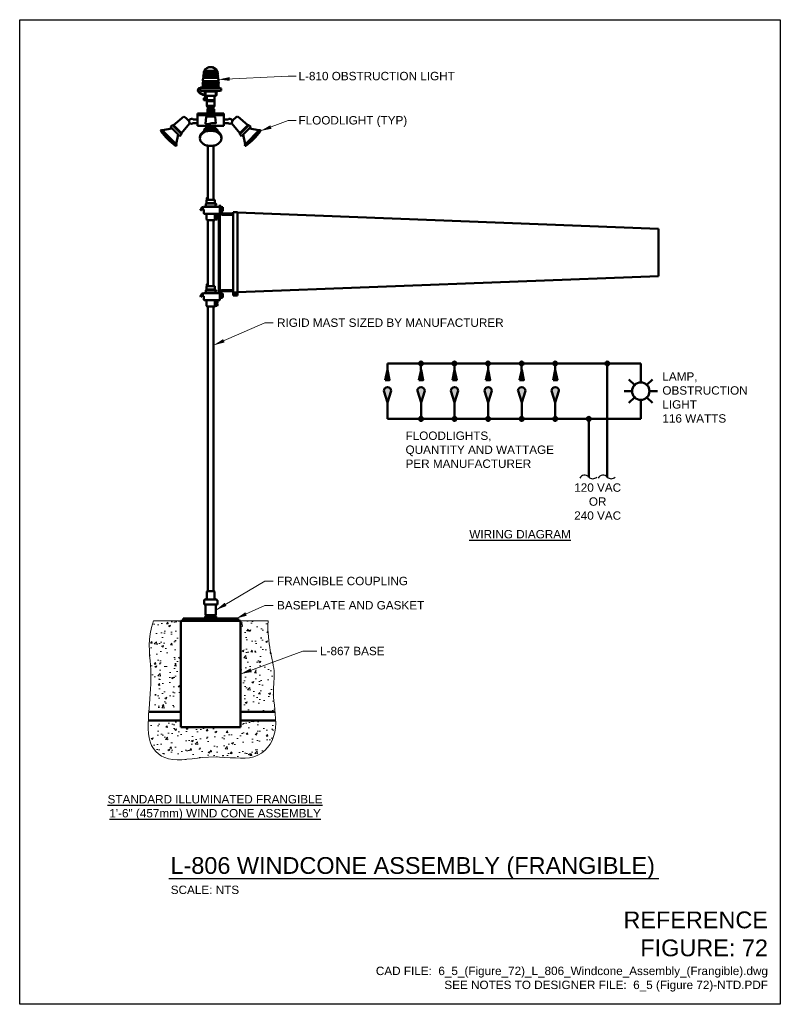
# Model space of a CAD drawing. Header units: inches. Extents: x 0 to 8.5, y 0 to 11.
import ezdxf
from ezdxf.enums import TextEntityAlignment as Align

# ---------------------------------------------------------------- set-up
doc = ezdxf.new("R2010")
doc.units = ezdxf.units.IN
doc.header["$LTSCALE"] = 0.5
doc.header["$MEASUREMENT"] = 0
doc.linetypes.add('DASHED', pattern=[0.75, 0.5, -0.25])
doc.layers.get('0').update_dxf_attribs({"linetype": 'CONTINUOUS', "lineweight": 35})
for name, color, linetype, lineweight in [('C-PVMT-CONC', 8, 'CONTINUOUS', 18), ('E-AFLD-BCNS-MISC', 203, 'CONTINUOUS', 50), ('E-AFLD-CIRC-SERS', 203, 'CONTINUOUS', 50), ('E-AFLD-LITE-DIST', 203, 'CONTINUOUS', 50), ('E-AFLD-LITE-DIST @ 1', 203, 'CONTINUOUS', 50), ('E-AFLD-LITE-OBST', 203, 'CONTINUOUS', 50), ('E-POWR-CNDT', 83, 'CONTINUOUS', 50), ('G-ANNO-PATT', 8, 'CONTINUOUS', 18), ('G-ANNO-RDME', 5, 'CONTINUOUS', 18)]:
    doc.layers.add(name, color=color, linetype=linetype, lineweight=lineweight)
for name, color, linetype in [('E-DETL-GRPH', 7, 'CONTINUOUS'), ('G-ANNO-TEXT', 7, 'CONTINUOUS'), ('G-ANNO-TTLB', 7, 'CONTINUOUS')]:
    doc.layers.add(name, color=color, linetype=linetype)
doc.styles.add('00-E-TITLE-1_1', font='arial.ttf', dxfattribs={"height": 0.1875})
doc.styles.add('01-E-BLDG-1_1', font='arial.ttf', dxfattribs={"height": 0.09375})
doc.styles.add('ARIAL', font='arial.ttf')
doc.dimstyles.new('01-E-BLDG-1_1', dxfattribs={"dimtxt": 0.09375, "dimasz": 0.125, "dimexe": 0.0625, "dimexo": 0.0625, "dimgap": 0.0625, "dimtad": 1, "dimdec": 4, "dimzin": 3, "dimdsep": 46, "dimlunit": 4, "dimtxsty": '01-E-BLDG-1_1', "dimcen": 0.0625, "dimclrd": 1, "dimclre": 1, "dimclrt": 256, "dimazin": 0, "dimtfac": 1, "dimtdec": 4, "dimtmove": 1, "dimatfit": 3, "dimfxl": 1, "dimfrac": 2, "dimtolj": 1, "dimtzin": 3, "dimlwd": 0, "dimlwe": 0, "dimarcsym": 0})

# ---------------------------------------------------------------- blocks, each defined once
blk = doc.blocks.new('25HS')
for p, q in [((-0.22, 0), (-0.22, 0.15)), ((-0.22, 0), (0.22, 0)), ((0.18, 0.19), (-0.18, 0.19)), ((-0.11, 0), (-0.11, 0.15)), ((0.11, 0), (0.11, 0.15)), ((0.22, 0), (0.22, 0.15))]:
    blk.add_line(p, q)
for centre, start, end in [((-0.18, 0.15), 90, 180), ((-0.15, 0.15), 360, 90), ((-0.07, 0.15), 90, 180), ((0.07, 0.15), 0, 90), ((0.15, 0.15), 90, 180), ((0.18, 0.15), 0, 90)]:
    blk.add_arc(centre, 0.04, start, end)
blk = doc.blocks.new('OBSTRL')
at = {"color": 0, "linetype": 'Continuous'}
for p, q in [((-0.0069, 0.0069), (-0.0132, 0.0132)), ((0, 0.0097), (0, 0.0187)), ((0.0132, 0.0132), (0.0069, 0.0069)), ((-0.0097, 0), (-0.0187, 0)), ((0.0187, 0), (0.0097, 0)), ((-0.0069, -0.0069), (-0.0132, -0.0132)), ((0, -0.0187), (0, -0.0097)), ((0.0132, -0.0132), (0.0069, -0.0069))]:
    blk.add_line(p, q, dxfattribs=at)
blk.add_circle((0, 0), 0.0097, dxfattribs=at)
blk = doc.blocks.new('FLTN')
at = {"linetype": 'Continuous'}
h = blk.add_hatch(color=0, dxfattribs=at)
h.dxf.hatch_style = 1
h.paths.add_polyline_path([(0, 0.367), (-0.025, 0.251), (0.024, 0.251)])
h = blk.add_hatch(color=0, dxfattribs=at)
h.dxf.hatch_style = 1
h.paths.add_polyline_path([(0, 0), (0.041, 0.132, 1), (-0.041, 0.132)])
at = {"color": 0, "linetype": 'Continuous'}
for p, q in [((-0.041, 0.132), (0, 0)), ((0, 0), (0.041, 0.132))]:
    blk.add_line(p, q, dxfattribs=at)
at = {"linetype": 'Continuous', "flags": 128}
blk.add_lwpolyline([(-0.025, 0.251), (0, 0.367), (0.024, 0.251)], close=True, dxfattribs=at)
at = {"color": 0, "linetype": 'Continuous'}
blk.add_arc((0, 0.132), 0.0414, 0, 180, dxfattribs=at)
at = {"linetype": 'Continuous', "style": 'ARIAL'}
blk.add_attdef('FLOODLGHT_NO', text='', height=0.0938, dxfattribs=at).set_placement((0.057, 0.229), align=Align.MIDDLE_LEFT)
blk = doc.blocks.new('G-TDT1')
at = {"linetype": 'ByBlock', "lineweight": -2}
h = blk.add_hatch(color=256, dxfattribs=at)
edge = h.paths.add_edge_path()
edge.add_arc((0, 0), 0.0222, 0, 360)
at = {"color": 0, "linetype": 'ByBlock', "lineweight": -2}
blk.add_circle((0, 0), 0.0222, dxfattribs=at)
blk = doc.blocks.new('CPLTM')
at = {"color": 0, "linetype": 'Continuous'}
for centre, radius, start, end in [((-0.042, 0.046), 0.0616, 312.3419, 63.549), ((0.042, -0.044), 0.0612, 133.6326, 226.6061)]:
    blk.add_arc(centre, radius, start, end, dxfattribs=at)

msp = doc.modelspace()

# ---------------------------------------------------------------- hatches: boundary and pattern name
at = {"layer": 'G-ANNO-PATT'}
h = msp.add_hatch(dxfattribs=at)
h.set_pattern_fill('AR-CONC', color=256, scale=0.03125)
h.paths.add_polyline_path([(1.8, 4.284), (1.494, 4.284), (1.472, 4.209), (1.457, 4.14), (1.45, 4.074), (1.447, 4.012), (1.449, 3.954), (1.452, 3.897), (1.457, 3.842), (1.462, 3.788), (1.465, 3.735), (1.466, 3.682), (1.466, 3.629), (1.465, 3.576), (1.462, 3.523), (1.459, 3.469), (1.455, 3.414), (1.451, 3.358), (1.446, 3.302), (1.443, 3.269), (1.8, 3.269)])
h = msp.add_hatch(dxfattribs=at)
h.set_pattern_fill('AR-CONC', color=256, scale=0.03125)
h.paths.add_polyline_path([(2.844, 3.694), (2.842, 3.724), (2.839, 3.754), (2.834, 3.785), (2.828, 3.817), (2.821, 3.85), (2.814, 3.884), (2.807, 3.918), (2.8, 3.953), (2.794, 3.989), (2.788, 4.027), (2.783, 4.065), (2.779, 4.105), (2.776, 4.147), (2.774, 4.19), (2.774, 4.236), (2.775, 4.284), (2.469, 4.284), (2.469, 3.269), (2.854, 3.269), (2.851, 3.294), (2.846, 3.343), (2.84, 3.39), (2.837, 3.433), (2.835, 3.473), (2.835, 3.51), (2.836, 3.544), (2.839, 3.576), (2.841, 3.606), (2.843, 3.636), (2.844, 3.665)])
h = msp.add_hatch(dxfattribs=at)
h.set_pattern_fill('AR-CONC', color=256, scale=0.03125)
h.paths.add_polyline_path([(2.838, 2.992), (2.851, 3.04), (2.858, 3.089), (2.861, 3.14), (2.86, 3.17), (2.469, 3.17), (2.469, 3.096), (1.8, 3.096), (1.8, 3.17), (1.437, 3.17), (1.436, 3.133), (1.437, 3.079), (1.44, 3.027), (1.447, 2.978), (1.458, 2.933), (1.474, 2.892), (1.495, 2.856), (1.52, 2.824), (1.55, 2.797), (1.584, 2.774), (1.622, 2.756), (1.664, 2.743), (1.71, 2.735), (1.76, 2.732), (1.813, 2.733), (1.869, 2.737), (1.927, 2.743), (1.987, 2.749), (2.048, 2.756), (2.11, 2.76), (2.171, 2.763), (2.233, 2.762), (2.293, 2.759), (2.352, 2.755), (2.41, 2.752), (2.466, 2.75), (2.52, 2.75), (2.57, 2.755), (2.618, 2.766), (2.662, 2.783), (2.702, 2.806), (2.738, 2.834), (2.771, 2.868), (2.798, 2.906), (2.821, 2.947)])

# ---------------------------------------------------------------- linework, layer by layer
at = {"layer": 'C-PVMT-CONC'}
for p, q in [((1.8, 4.284), (1.494, 4.284)), ((2.775, 4.284), (2.469, 4.284))]:
    msp.add_line(p, q, dxfattribs=at)
at = {"layer": 'E-AFLD-BCNS-MISC'}
for p, q in [((2.102, 9.592), (2.102, 9.022)), ((2.167, 9.592), (2.167, 9.022)), ((2.102, 9.022), (2.102, 8.989)), ((2.167, 9.022), (2.167, 8.989)), ((2.088, 8.911), (2.053, 8.909)), ((2.08, 8.939), (2.08, 8.917)), ((2.184, 8.914), (2.082, 8.914)), ((2.09, 8.945), (2.085, 8.945)), ((2.088, 8.95), (2.088, 8.982)), ((2.088, 8.95), (2.181, 8.95)), ((2.181, 8.911), (2.088, 8.911)), ((2.095, 9.001), (2.09, 9.001)), ((2.095, 8.997), (2.09, 8.997)), ((2.179, 8.945), (2.09, 8.945)), ((2.09, 8.914), (2.09, 8.914)), ((2.091, 8.95), (2.091, 8.95)), ((2.093, 9.001), (2.093, 9.009)), ((2.093, 9.009), (2.102, 9.009)), ((2.093, 8.989), (2.093, 8.997)), ((2.093, 8.989), (2.175, 8.989)), ((2.095, 8.997), (2.095, 9.001)), ((2.178, 8.95), (2.178, 8.95)), ((2.179, 8.945), (2.193, 8.945)), ((2.179, 8.914), (2.179, 8.914)), ((2.181, 8.95), (2.181, 8.982)), ((2.181, 8.911), (2.234, 8.908)), ((2.184, 8.914), (2.186, 8.914)), ((2.189, 8.939), (2.189, 8.917)), ((2.192, 8.927), (2.193, 8.927)), ((2.196, 8.942), (2.196, 8.93)), ((2.224, 8.92), (2.249, 8.92)), ((2.224, 8.908), (2.224, 8.92)), ((2.236, 8.92), (2.236, 7.868)), ((2.249, 8.852), (2.249, 8.92)), ((2.019, 8.876), (2.022, 8.882)), ((2.019, 8.876), (2.024, 8.871)), ((2.022, 8.882), (2.024, 8.883)), ((2.022, 8.882), (2.031, 8.873)), ((2.024, 8.871), (2.031, 8.873)), ((2.027, 8.888), (2.025, 8.884)), ((2.025, 8.883), (2.032, 8.876)), ((2.03, 8.891), (2.027, 8.888)), ((2.028, 8.884), (2.033, 8.88)), ((2.03, 8.891), (2.039, 8.882)), ((2.031, 8.873), (2.031, 8.876)), ((2.036, 8.879), (2.032, 8.877)), ((2.04, 8.882), (2.036, 8.879)), ((2.042, 8.902), (2.042, 8.884)), ((2.048, 8.906), (2.043, 8.906)), ((2.048, 8.899), (2.043, 8.899)), ((2.048, 8.887), (2.043, 8.887)), ((2.048, 8.88), (2.043, 8.88)), ((2.048, 8.906), (2.048, 8.88)), ((2.048, 8.903), (2.048, 8.881)), ((2.048, 8.903), (2.048, 8.881)), ((2.053, 8.878), (2.051, 8.878)), ((2.053, 8.878), (2.051, 8.878)), ((2.059, 8.872), (2.059, 8.837)), ((2.065, 8.831), (2.193, 8.831)), ((2.088, 8.824), (2.088, 8.769)), ((2.181, 8.824), (2.181, 8.769)), ((2.187, 8.831), (2.233, 8.831)), ((2.187, 8.824), (2.187, 8.769)), ((2.187, 8.821), (2.192, 8.821)), ((2.187, 8.802), (2.192, 8.802)), ((2.192, 8.821), (2.195, 8.825)), ((2.192, 8.821), (2.192, 8.802)), ((2.192, 8.802), (2.195, 8.799)), ((2.207, 8.825), (2.195, 8.825)), ((2.195, 8.812), (2.207, 8.812)), ((2.209, 8.819), (2.209, 8.805)), ((2.224, 7.943), (2.224, 8.831)), ((2.249, 8.905), (2.255, 8.905)), ((2.249, 8.883), (2.255, 8.889)), ((2.249, 8.877), (2.255, 8.883)), ((2.249, 8.861), (2.255, 8.861)), ((2.255, 8.905), (2.255, 8.861)), ((2.269, 8.905), (2.255, 8.905)), ((2.269, 8.894), (2.255, 8.894)), ((2.269, 8.872), (2.255, 8.872)), ((2.269, 8.862), (2.255, 8.862)), ((2.267, 8.821), (2.385, 8.821)), ((2.268, 8.834), (2.385, 8.834)), ((2.271, 8.899), (2.271, 8.867)), ((2.385, 8.849), (2.385, 7.918)), ((2.385, 8.849), (2.434, 8.849)), ((2.434, 8.849), (2.434, 7.918)), ((2.175, 8.762), (2.094, 8.762)), ((2.102, 8.762), (2.102, 8.023)), ((2.102, 8.762), (2.102, 8.023)), ((2.167, 8.762), (2.167, 8.023)), ((2.167, 8.762), (2.167, 8.023)), ((2.175, 8.762), (2.181, 8.762)), ((2.187, 8.791), (2.192, 8.791)), ((2.187, 8.772), (2.192, 8.772)), ((2.192, 8.791), (2.195, 8.794)), ((2.192, 8.791), (2.192, 8.772)), ((2.192, 8.772), (2.195, 8.768)), ((2.207, 8.799), (2.195, 8.799)), ((2.207, 8.794), (2.195, 8.794)), ((2.195, 8.781), (2.207, 8.781)), ((2.207, 8.768), (2.195, 8.768)), ((2.209, 8.788), (2.209, 8.775)), ((7.137, 8.665), (7.137, 8.136)), ((2.095, 8.035), (2.09, 8.035)), ((2.095, 8.032), (2.09, 8.032)), ((2.093, 8.035), (2.093, 8.044)), ((2.093, 8.044), (2.102, 8.044)), ((2.093, 8.023), (2.093, 8.032)), ((2.095, 8.032), (2.095, 8.035)), ((2.434, 7.955), (7.137, 8.136)), ((2.027, 7.923), (2.025, 7.918)), ((2.03, 7.926), (2.027, 7.923)), ((2.03, 7.926), (2.039, 7.916)), ((2.032, 7.918), (2.035, 7.921)), ((2.042, 7.937), (2.042, 7.918)), ((2.048, 7.94), (2.043, 7.94)), ((2.048, 7.934), (2.043, 7.934)), ((2.048, 7.922), (2.043, 7.922)), ((2.048, 7.94), (2.048, 7.915)), ((2.088, 7.945), (2.053, 7.944)), ((2.08, 7.974), (2.08, 7.952)), ((2.184, 7.949), (2.082, 7.949)), ((2.09, 7.98), (2.085, 7.98)), ((2.088, 7.985), (2.088, 8.017)), ((2.088, 7.985), (2.181, 7.985)), ((2.09, 7.98), (2.179, 7.98)), ((2.09, 7.949), (2.09, 7.948)), ((2.09, 7.946), (2.179, 7.946)), ((2.091, 7.985), (2.091, 7.985)), ((2.093, 8.023), (2.175, 8.023)), ((2.178, 7.985), (2.178, 7.985)), ((2.179, 7.98), (2.193, 7.979)), ((2.179, 7.949), (2.179, 7.948)), ((2.181, 7.985), (2.181, 8.017)), ((2.181, 7.945), (2.234, 7.943)), ((2.184, 7.949), (2.186, 7.949)), ((2.189, 7.974), (2.189, 7.952)), ((2.192, 7.961), (2.193, 7.961)), ((2.196, 7.976), (2.196, 7.964)), ((2.249, 7.949), (2.249, 7.881)), ((2.249, 7.94), (2.255, 7.94)), ((2.249, 7.918), (2.255, 7.924)), ((2.255, 7.94), (2.255, 7.896)), ((2.269, 7.939), (2.255, 7.939)), ((2.269, 7.929), (2.255, 7.929)), ((2.267, 7.98), (2.385, 7.98)), ((2.268, 7.967), (2.385, 7.967)), ((2.271, 7.934), (2.271, 7.902)), ((2.385, 7.951), (2.434, 7.951)), ((2.401, 7.927), (2.416, 7.943)), ((2.403, 7.925), (2.419, 7.94)), ((2.019, 7.91), (2.022, 7.917)), ((2.019, 7.91), (2.024, 7.905)), ((2.022, 7.917), (2.031, 7.908)), ((2.022, 7.917), (2.024, 7.917)), ((2.024, 7.905), (2.031, 7.908)), ((2.025, 7.918), (2.032, 7.911)), ((2.028, 7.919), (2.033, 7.914)), ((2.031, 7.908), (2.031, 7.91)), ((2.036, 7.914), (2.032, 7.911)), ((2.039, 7.916), (2.036, 7.914)), ((2.048, 7.915), (2.043, 7.915)), ((2.053, 7.912), (2.051, 7.912)), ((2.059, 7.907), (2.059, 7.871)), ((2.065, 7.865), (2.193, 7.865)), ((2.088, 7.859), (2.088, 7.803)), ((2.181, 7.859), (2.181, 7.803)), ((2.187, 7.865), (2.233, 7.865)), ((2.187, 7.859), (2.187, 7.803)), ((2.187, 7.856), (2.192, 7.856)), ((2.187, 7.837), (2.192, 7.837)), ((2.187, 7.825), (2.192, 7.825)), ((2.192, 7.856), (2.195, 7.86)), ((2.192, 7.856), (2.192, 7.837)), ((2.192, 7.837), (2.195, 7.833)), ((2.192, 7.825), (2.195, 7.829)), ((2.192, 7.825), (2.192, 7.807)), ((2.207, 7.86), (2.195, 7.86)), ((2.195, 7.847), (2.207, 7.847)), ((2.207, 7.833), (2.195, 7.833)), ((2.207, 7.829), (2.195, 7.829)), ((2.195, 7.816), (2.207, 7.816)), ((2.209, 7.853), (2.209, 7.84)), ((2.209, 7.823), (2.209, 7.809)), ((2.236, 7.881), (2.249, 7.881)), ((2.249, 7.912), (2.255, 7.918)), ((2.249, 7.896), (2.255, 7.896)), ((2.269, 7.907), (2.255, 7.907)), ((2.269, 7.896), (2.255, 7.896)), ((2.385, 7.918), (2.434, 7.918)), ((2.175, 7.797), (2.094, 7.797)), ((2.102, 7.797), (2.102, 4.615)), ((2.167, 7.797), (2.167, 4.615)), ((2.175, 7.797), (2.181, 7.797)), ((2.187, 7.807), (2.192, 7.807)), ((2.192, 7.807), (2.195, 7.803)), ((2.207, 7.803), (2.195, 7.803)), ((2.06, 4.51), (2.06, 4.467)), ((2.073, 4.522), (2.196, 4.522)), ((2.091, 4.609), (2.091, 4.541)), ((2.097, 4.615), (2.172, 4.615)), ((2.178, 4.609), (2.178, 4.541)), ((2.209, 4.51), (2.209, 4.467)), ((2.06, 4.467), (2.209, 4.467)), ((2.076, 4.467), (2.076, 4.351)), ((2.193, 4.467), (2.193, 4.351)), ((2.441, 4.309), (1.828, 4.309)), ((1.828, 4.309), (1.828, 4.284)), ((2.073, 4.331), (2.196, 4.331)), ((2.073, 4.309), (2.073, 4.331)), ((2.073, 4.309), (2.196, 4.309)), ((2.073, 4.309), (2.196, 4.309)), ((2.077, 4.349), (2.192, 4.349)), ((2.079, 4.326), (2.104, 4.331)), ((2.079, 4.313), (2.079, 4.326)), ((2.079, 4.313), (2.104, 4.309)), ((2.082, 4.348), (2.082, 4.341)), ((2.187, 4.341), (2.082, 4.341)), ((2.082, 4.341), (2.084, 4.34)), ((2.082, 4.339), (2.084, 4.34)), ((2.187, 4.339), (2.082, 4.339)), ((2.082, 4.339), (2.082, 4.331)), ((2.084, 4.34), (2.185, 4.34)), ((2.104, 4.331), (2.128, 4.326)), ((2.104, 4.331), (2.128, 4.326)), ((2.104, 4.309), (2.128, 4.313)), ((2.128, 4.326), (2.141, 4.326)), ((2.128, 4.313), (2.128, 4.326)), ((2.128, 4.313), (2.141, 4.313)), ((2.165, 4.331), (2.141, 4.326)), ((2.141, 4.313), (2.141, 4.326)), ((2.165, 4.309), (2.141, 4.313)), ((2.19, 4.326), (2.165, 4.331)), ((2.19, 4.313), (2.165, 4.309)), ((2.187, 4.341), (2.185, 4.34)), ((2.187, 4.339), (2.185, 4.34)), ((2.187, 4.348), (2.187, 4.341)), ((2.187, 4.339), (2.187, 4.331)), ((2.19, 4.313), (2.19, 4.326)), ((2.196, 4.309), (2.196, 4.331)), ((2.441, 4.309), (2.441, 4.284)), ((1.8, 4.284), (1.8, 3.096)), ((1.8, 4.284), (2.469, 4.284)), ((2.469, 4.284), (2.469, 3.096)), ((2.469, 3.096), (1.8, 3.096))]:
    msp.add_line(p, q, dxfattribs=at)
at = {"layer": 'E-AFLD-BCNS-MISC', "linetype": 'DASHED'}
for p, q in [((2.187, 8.82), (2.192, 8.82)), ((2.187, 8.804), (2.192, 8.804)), ((2.187, 8.789), (2.192, 8.789)), ((2.187, 8.773), (2.192, 8.773)), ((2.187, 7.854), (2.192, 7.854)), ((2.187, 7.839), (2.192, 7.839)), ((2.187, 7.824), (2.192, 7.824)), ((2.187, 7.808), (2.192, 7.808))]:
    msp.add_line(p, q, dxfattribs=at)
at = {"layer": 'E-AFLD-BCNS-MISC'}
msp.add_lwpolyline([(2.434, 8.846), (7.137, 8.665)], dxfattribs=at)
msp.add_circle((2.41, 7.934), 0.0111, dxfattribs=at)
for centre, radius, start, end in [((2.086, 8.939), 0.00619, 93, 180), ((2.082, 8.917), 0.00297, 180, 270), ((2.094, 8.982), 0.00619, 90, 180), ((2.087, 8.914), 0.00297, 273, 0), ((2.107, 8.999), 0.0171, 143.1228, 173.846), ((2.107, 8.999), 0.0171, 185.495, 216.8772), ((2.09, 8.948), 0.00297, 273, 360), ((2.091, 8.949), 0.00148, 360, 90), ((2.175, 8.982), 0.00619, 0, 90), ((2.178, 8.949), 0.00148, 90, 180), ((2.179, 8.948), 0.00297, 180, 267), ((2.181, 8.914), 0.00297, 180, 267), ((2.183, 8.939), 0.00619, 0, 87), ((2.186, 8.917), 0.00297, 270, 360), ((2.192, 8.924), 0.00297, 90, 180), ((2.193, 8.942), 0.00297, 360, 87), ((2.193, 8.93), 0.00297, 270, 360), ((2.024, 8.884), 0.00153, 282.7958, 334.1417), ((2.031, 8.887), 0.0036, 161.785, 288.215), ((2.042, 8.893), 0.0116, 87.872, 191.2566), ((2.033, 8.875), 0.00153, 115.8583, 167.2042), ((2.035, 8.882), 0.0036, 161.785, 288.215), ((2.042, 8.893), 0.0116, 258.7434, 272.128), ((2.047, 8.902), 0.00557, 145.6158, 214.3842), ((2.062, 8.893), 0.0208, 162.412, 197.588), ((2.047, 8.884), 0.00557, 145.6158, 214.3842), ((2.054, 8.903), 0.00594, 93, 180), ((2.054, 8.903), 0.00594, 93, 180), ((2.051, 8.881), 0.00297, 180, 270), ((2.051, 8.881), 0.00297, 180, 270), ((2.053, 8.872), 0.00594, 0, 90), ((2.065, 8.837), 0.00594, 180, 270), ((2.082, 8.824), 0.00619, 360, 90), ((2.187, 8.824), 0.00619, 90, 180), ((2.193, 8.824), 0.00619, 90, 180), ((2.206, 8.819), 0.0124, 147.4505, 212.5495), ((2.206, 8.805), 0.0124, 147.4505, 212.5495), ((2.197, 8.819), 0.0124, 327.4505, 32.5495), ((2.197, 8.805), 0.0124, 327.4505, 32.5495), ((2.233, 8.834), 0.00297, 270, 0), ((2.233, 8.905), 0.00297, 0, 87), ((2.267, 8.852), 0.0307, 180, 270), ((2.268, 8.852), 0.0188, 180, 270), ((2.261, 8.899), 0.00949, 325.6158, 34.3842), ((2.235, 8.883), 0.0355, 342.412, 17.588), ((2.261, 8.867), 0.00949, 325.6158, 34.3842), ((2.269, 8.872), 1.406874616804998e-15, 23.7685, 315), ((2.094, 8.769), 0.00619, 180, 270), ((2.175, 8.769), 0.00619, 270, 0), ((2.181, 8.769), 0.00619, 270, 0), ((2.206, 8.788), 0.0124, 147.4505, 212.5495), ((2.206, 8.775), 0.0124, 147.4505, 212.5495), ((2.197, 8.788), 0.0124, 327.4505, 32.5495), ((2.197, 8.775), 0.0124, 327.4505, 32.5495), ((2.107, 8.034), 0.0171, 143.1228, 173.846), ((2.107, 8.034), 0.0171, 185.495, 216.8772), ((2.031, 7.922), 0.0036, 161.785, 288.215), ((2.042, 7.928), 0.0116, 87.872, 191.2566), ((2.047, 7.937), 0.00557, 145.6158, 214.3842), ((2.062, 7.928), 0.0208, 162.412, 197.588), ((2.047, 7.918), 0.00557, 145.6158, 214.3842), ((2.054, 7.938), 0.00594, 93, 180), ((2.086, 7.974), 0.00619, 93, 180), ((2.082, 7.952), 0.00297, 180, 270), ((2.094, 8.017), 0.00619, 90, 180), ((2.087, 7.948), 0.00297, 273, 0), ((2.09, 7.983), 0.00297, 273, 360), ((2.091, 7.983), 0.00148, 360, 90), ((2.175, 8.017), 0.00619, 0, 90), ((2.178, 7.983), 0.00148, 90, 180), ((2.179, 7.983), 0.00297, 180, 267), ((2.181, 7.948), 0.00297, 180, 267), ((2.183, 7.974), 0.00619, 0, 87), ((2.186, 7.952), 0.00297, 270, 360), ((2.192, 7.958), 0.00297, 90, 180), ((2.193, 7.976), 0.00297, 360, 87), ((2.193, 7.964), 0.00297, 270, 360), ((2.233, 7.94), 0.00297, 0, 87), ((2.267, 7.949), 0.0307, 90, 180), ((2.268, 7.949), 0.0188, 90, 180), ((2.261, 7.934), 0.00949, 325.6158, 34.3842), ((2.235, 7.918), 0.0355, 342.412, 17.588), ((2.024, 7.919), 0.00153, 282.7958, 334.1417), ((2.033, 7.91), 0.00153, 115.8583, 167.2042), ((2.035, 7.917), 0.0036, 161.785, 288.215), ((2.042, 7.928), 0.0116, 258.7434, 272.128), ((2.051, 7.915), 0.00297, 180, 270), ((2.053, 7.907), 0.00594, 0, 90), ((2.065, 7.871), 0.00594, 180, 270), ((2.082, 7.859), 0.00619, 360, 90), ((2.187, 7.859), 0.00619, 90, 180), ((2.193, 7.859), 0.00619, 90, 180), ((2.206, 7.853), 0.0124, 147.4505, 212.5495), ((2.206, 7.84), 0.0124, 147.4505, 212.5495), ((2.206, 7.823), 0.0124, 147.4505, 212.5495), ((2.206, 7.809), 0.0124, 147.4505, 212.5495), ((2.197, 7.853), 0.0124, 327.4505, 32.5495), ((2.197, 7.84), 0.0124, 327.4505, 32.5495), ((2.197, 7.823), 0.0124, 327.4505, 32.5495), ((2.197, 7.809), 0.0124, 327.4505, 32.5495), ((2.233, 7.868), 0.00297, 270, 0), ((2.269, 7.907), 1.406874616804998e-15, 23.7685, 315), ((2.261, 7.902), 0.00949, 325.6158, 34.3842), ((2.094, 7.803), 0.00619, 180, 270), ((2.175, 7.803), 0.00619, 270, 0), ((2.181, 7.803), 0.00619, 270, 0), ((2.073, 4.51), 0.0124, 90, 180), ((2.072, 4.541), 0.0188, 270, 360), ((2.097, 4.609), 0.00619, 90, 180), ((2.172, 4.609), 0.00619, 0, 90), ((2.197, 4.541), 0.0188, 180, 270), ((2.196, 4.51), 0.0124, 0, 90), ((2.067, 4.316), 0.0155, 40.5826, 69.5797), ((2.067, 4.323), 0.0155, 290.4203, 319.4174), ((2.077, 4.351), 0.00148, 180, 270), ((2.104, 4.379), 0.0699, 249.4342, 290.5658), ((2.08, 4.348), 0.00148, 0, 90), ((2.165, 4.261), 0.0699, 69.4342, 110.5658), ((2.165, 4.379), 0.0699, 249.4342, 290.5658), ((2.189, 4.348), 0.00148, 90, 180), ((2.202, 4.316), 0.0155, 110.4203, 139.4174), ((2.202, 4.323), 0.0155, 220.5826, 249.5797), ((2.192, 4.351), 0.00148, 270, 0)]:
    msp.add_arc(centre, radius, start, end, dxfattribs=at)
at = {"layer": 'E-AFLD-CIRC-SERS'}
for p, q in [((4.109, 7.159), (6.941, 7.159)), ((4.109, 7.159), (4.109, 7.089)), ((4.484, 7.159), (4.484, 7.089)), ((4.859, 7.159), (4.859, 7.089)), ((5.234, 7.159), (5.234, 7.089)), ((5.609, 7.159), (5.609, 7.089)), ((5.984, 7.159), (5.984, 7.089)), ((6.566, 5.891), (6.566, 7.159)), ((6.941, 7.159), (6.941, 7.037)), ((4.11, 6.722), (4.11, 6.54)), ((4.485, 6.722), (4.485, 6.54)), ((4.86, 6.722), (4.86, 6.54)), ((5.235, 6.722), (5.235, 6.54)), ((5.61, 6.722), (5.61, 6.54)), ((5.985, 6.722), (5.985, 6.54)), ((6.941, 6.663), (6.941, 6.54)), ((4.11, 6.54), (6.941, 6.54)), ((6.36, 5.891), (6.36, 6.54))]:
    msp.add_line(p, q, dxfattribs=at)
at = {"layer": 'E-AFLD-LITE-DIST'}
for p, q in [((1.833, 9.918), (1.718, 9.822)), ((1.986, 9.952), (2.283, 9.952)), ((1.986, 9.936), (1.986, 9.952)), ((1.986, 9.936), (1.986, 9.952)), ((1.986, 9.942), (2.283, 9.942)), ((1.986, 9.936), (2.283, 9.936)), ((1.986, 9.934), (2.283, 9.934)), ((1.986, 9.934), (1.986, 9.816)), ((1.986, 9.934), (1.986, 9.934)), ((1.986, 9.934), (1.986, 9.934)), ((1.989, 9.936), (1.989, 9.936)), ((2.084, 9.914), (2.075, 9.836)), ((2.089, 9.918), (2.18, 9.918)), ((2.184, 9.914), (2.193, 9.84)), ((2.283, 9.936), (2.283, 9.952)), ((2.283, 9.934), (2.283, 9.816)), ((2.283, 9.934), (2.283, 9.934)), ((2.436, 9.918), (2.55, 9.822)), ((1.708, 9.823), (1.685, 9.804)), ((1.79, 9.699), (1.685, 9.804)), ((1.809, 9.722), (1.708, 9.823)), ((1.718, 9.822), (1.708, 9.823)), ((1.808, 9.733), (1.718, 9.822)), ((1.898, 9.84), (1.808, 9.733)), ((1.986, 9.886), (1.94, 9.886)), ((1.986, 9.844), (1.94, 9.844)), ((1.986, 9.816), (2.283, 9.816)), ((2.084, 9.794), (2.084, 9.816)), ((2.084, 9.794), (2.185, 9.794)), ((2.102, 9.816), (2.102, 9.794)), ((2.102, 9.794), (2.102, 9.784)), ((2.167, 9.791), (2.102, 9.791)), ((2.109, 9.794), (2.109, 9.816)), ((2.16, 9.794), (2.16, 9.816)), ((2.167, 9.816), (2.167, 9.794)), ((2.167, 9.794), (2.167, 9.784)), ((2.185, 9.794), (2.185, 9.816)), ((2.283, 9.886), (2.329, 9.886)), ((2.283, 9.844), (2.329, 9.844)), ((2.371, 9.84), (2.461, 9.733)), ((2.46, 9.722), (2.561, 9.823)), ((2.461, 9.733), (2.55, 9.822)), ((2.479, 9.699), (2.584, 9.804)), ((2.55, 9.822), (2.561, 9.823)), ((2.561, 9.823), (2.584, 9.804)), ((1.578, 9.763), (1.583, 9.768)), ((1.743, 9.592), (1.578, 9.757)), ((1.751, 9.605), (1.589, 9.768)), ((1.591, 9.765), (1.59, 9.767)), ((1.702, 9.786), (1.597, 9.764)), ((1.772, 9.716), (1.75, 9.611)), ((1.809, 9.722), (1.79, 9.699)), ((1.809, 9.722), (1.808, 9.733)), ((2.103, 9.778), (2.058, 9.751)), ((2.06, 9.773), (2.06, 9.753)), ((2.166, 9.778), (2.211, 9.751)), ((2.209, 9.77), (2.209, 9.753)), ((2.46, 9.722), (2.461, 9.733)), ((2.46, 9.722), (2.479, 9.699)), ((2.497, 9.716), (2.519, 9.611)), ((2.518, 9.605), (2.68, 9.768)), ((2.526, 9.592), (2.691, 9.757)), ((2.567, 9.786), (2.672, 9.764)), ((2.678, 9.765), (2.679, 9.767)), ((2.691, 9.763), (2.686, 9.768)), ((1.749, 9.592), (1.753, 9.597)), ((1.753, 9.603), (1.751, 9.605)), ((2.515, 9.603), (2.518, 9.605)), ((2.52, 9.592), (2.515, 9.597))]:
    msp.add_line(p, q, dxfattribs=at)
msp.add_lwpolyline([(2.075, 9.836), (2.088, 9.833), (2.102, 9.834), (2.116, 9.836), (2.131, 9.84), (2.147, 9.843), (2.162, 9.845), (2.178, 9.844), (2.193, 9.84)], dxfattribs=at)
for points in [[(2.254, 9.674, 0.044398), (2.255, 9.685, 0.133256), (2.247, 9.716, 0.106756), (2.22, 9.746, 0.082828), (2.182, 9.764, 0.071352), (2.134, 9.771, 0.071352), (2.087, 9.764, 0.082828), (2.049, 9.746, 0.106756), (2.022, 9.716, 0.133256), (2.014, 9.685, 0.133256)], [(2.014, 9.685, 0.022081), (2.014, 9.68, 0.106756)], [(2.06, 9.773, -0.086082), (2.077, 9.784, -0.1213), (2.091, 9.787, -0.121866), (2.108, 9.781, 0.116594), (2.126, 9.775, 0.130128), (2.151, 9.779, -0.125313), (2.177, 9.784, -0.086099), (2.191, 9.781, -0.05784), (2.209, 9.77)], [(2.077, 9.784, 0.078815), (2.065, 9.77, 0.12182), (2.06, 9.753, 0.133256)], [(2.06, 9.773, 0.00262), (2.06, 9.773, 0.137382)], [(2.108, 9.781, 0.034518), (2.102, 9.778, 0.106756)], [(2.166, 9.778, 0.041309), (2.158, 9.782, 0.071352)], [(2.209, 9.753, 0.12182), (2.204, 9.77, 0.033244), (2.199, 9.777, 0.082828)]]:
    msp.add_lwpolyline(points, format="xyb", dxfattribs=at)
msp.add_lwpolyline([(2.014, 9.674, 0.132819), (2.022, 9.643, 0.10672), (2.049, 9.614, 0.083028), (2.086, 9.596, 0.07162), (2.134, 9.589, 0.07162), (2.182, 9.596, 0.083028), (2.219, 9.614, 0.10672), (2.246, 9.643, 0.132819), (2.254, 9.674, 0.132819), (2.246, 9.706, 0.10672), (2.219, 9.735, 0.083028), (2.182, 9.753, 0.07162), (2.134, 9.76, 0.07162), (2.086, 9.753, 0.083028), (2.049, 9.735, 0.10672), (2.022, 9.706, 0.132819)], format="xyb", close=True, dxfattribs=at)
for centre, radius, start, end in [((1.727, 9.742), 0.206, 40.0631, 59.094), ((1.986, 9.936), 0.00297, 270, 0), ((2.089, 9.913), 0.00445, 90, 173.3552), ((2.091, 9.958), 0.00594, 270, 0), ((2.178, 9.958), 0.00594, 180, 270), ((2.18, 9.913), 0.00445, 6.6448, 90), ((2.283, 9.936), 0.00297, 180, 270), ((2.541, 9.742), 0.206, 120.906, 139.9369), ((1.89, 9.878), 0.00619, 220.0631, 338.2031), ((1.921, 9.865), 0.0278, 48.3025, 311.6975), ((1.903, 9.836), 0.00619, 57.73, 140.1119), ((2.348, 9.865), 0.0278, 228.3025, 131.6975), ((2.366, 9.836), 0.00619, 39.8881, 122.27), ((2.379, 9.878), 0.00619, 201.7969, 319.9369), ((1.581, 9.76), 0.00445, 135, 225), ((2.168, 10.182), 0.728, 215.772, 234.2362), ((1.586, 9.764), 0.00445, 45, 135), ((1.595, 9.769), 0.00594, 225, 282.019), ((2.101, 10.182), 0.728, 305.7638, 324.228), ((2.674, 9.769), 0.00594, 257.981, 315), ((2.683, 9.764), 0.00445, 45, 135), ((2.688, 9.76), 0.00445, 315, 45), ((1.746, 9.595), 0.00445, 225, 315), ((1.756, 9.61), 0.00619, 167.981, 225), ((1.75, 9.6), 0.00445, 315, 45), ((2.519, 9.6), 0.00445, 135, 225), ((2.513, 9.61), 0.00619, 315, 12.019), ((2.523, 9.595), 0.00445, 225, 315)]:
    msp.add_arc(centre, radius, start, end, dxfattribs=at)
at = {"layer": 'E-AFLD-LITE-OBST'}
for p, q in [((2.053, 10.361), (2.046, 10.35)), ((2.052, 10.35), (2.046, 10.35)), ((2.054, 10.371), (2.047, 10.363)), ((2.053, 10.361), (2.047, 10.363)), ((2.047, 10.363), (2.222, 10.363)), ((2.055, 10.38), (2.048, 10.373)), ((2.054, 10.371), (2.048, 10.373)), ((2.221, 10.373), (2.048, 10.373)), ((2.056, 10.396), (2.049, 10.391)), ((2.055, 10.389), (2.049, 10.391)), ((2.22, 10.391), (2.049, 10.391)), ((2.055, 10.389), (2.049, 10.383)), ((2.055, 10.38), (2.049, 10.383)), ((2.22, 10.383), (2.049, 10.383)), ((2.057, 10.408), (2.05, 10.404)), ((2.056, 10.402), (2.05, 10.404)), ((2.219, 10.404), (2.05, 10.404)), ((2.056, 10.402), (2.05, 10.398)), ((2.056, 10.396), (2.05, 10.398)), ((2.219, 10.398), (2.05, 10.398)), ((2.058, 10.414), (2.051, 10.411)), ((2.051, 10.411), (2.057, 10.408)), ((2.218, 10.411), (2.051, 10.411)), ((2.052, 10.35), (2.216, 10.35)), ((2.06, 10.42), (2.053, 10.418)), ((2.058, 10.414), (2.053, 10.418)), ((2.216, 10.418), (2.053, 10.418)), ((2.216, 10.361), (2.053, 10.361)), ((2.054, 10.371), (2.215, 10.371)), ((2.055, 10.389), (2.214, 10.389)), ((2.055, 10.38), (2.214, 10.38)), ((2.063, 10.426), (2.056, 10.424)), ((2.06, 10.42), (2.056, 10.424)), ((2.213, 10.424), (2.056, 10.424)), ((2.056, 10.402), (2.213, 10.402)), ((2.056, 10.396), (2.213, 10.396)), ((2.063, 10.426), (2.057, 10.429)), ((2.064, 10.429), (2.057, 10.429)), ((2.211, 10.429), (2.057, 10.429)), ((2.057, 10.408), (2.212, 10.408)), ((2.058, 10.414), (2.211, 10.414)), ((2.06, 10.42), (2.209, 10.42)), ((2.063, 10.426), (2.206, 10.426)), ((2.205, 10.429), (2.211, 10.429)), ((2.206, 10.426), (2.211, 10.429)), ((2.206, 10.426), (2.213, 10.424)), ((2.209, 10.42), (2.213, 10.424)), ((2.209, 10.42), (2.216, 10.418)), ((2.211, 10.414), (2.216, 10.418)), ((2.211, 10.414), (2.218, 10.411)), ((2.218, 10.411), (2.212, 10.408)), ((2.212, 10.408), (2.219, 10.404)), ((2.213, 10.402), (2.219, 10.404)), ((2.213, 10.402), (2.219, 10.398)), ((2.213, 10.396), (2.219, 10.398)), ((2.213, 10.396), (2.22, 10.391)), ((2.214, 10.389), (2.22, 10.391)), ((2.214, 10.389), (2.22, 10.383)), ((2.214, 10.38), (2.22, 10.383)), ((2.214, 10.38), (2.221, 10.373)), ((2.215, 10.371), (2.221, 10.373)), ((2.215, 10.371), (2.222, 10.363)), ((2.216, 10.361), (2.222, 10.363)), ((2.216, 10.361), (2.223, 10.35)), ((2.216, 10.35), (2.223, 10.35)), ((2.031, 10.236), (2.018, 10.233)), ((2.018, 10.209), (2.018, 10.233)), ((2.032, 10.244), (2.02, 10.241)), ((2.02, 10.241), (2.021, 10.235)), ((2.033, 10.238), (2.021, 10.235)), ((2.238, 10.236), (2.031, 10.236)), ((2.032, 10.244), (2.033, 10.238)), ((2.033, 10.242), (2.038, 10.243)), ((2.033, 10.24), (2.038, 10.241)), ((2.038, 10.243), (2.225, 10.243)), ((2.038, 10.241), (2.225, 10.241)), ((2.038, 10.236), (2.043, 10.237)), ((2.039, 10.252), (2.046, 10.254)), ((2.044, 10.249), (2.039, 10.252)), ((2.039, 10.252), (2.23, 10.252)), ((2.04, 10.265), (2.047, 10.268)), ((2.046, 10.261), (2.04, 10.265)), ((2.04, 10.265), (2.229, 10.265)), ((2.04, 10.258), (2.046, 10.261)), ((2.046, 10.254), (2.04, 10.258)), ((2.04, 10.258), (2.229, 10.258)), ((2.041, 10.281), (2.048, 10.283)), ((2.047, 10.275), (2.041, 10.281)), ((2.041, 10.281), (2.228, 10.281)), ((2.041, 10.273), (2.047, 10.275)), ((2.047, 10.268), (2.041, 10.273)), ((2.041, 10.273), (2.228, 10.273)), ((2.042, 10.29), (2.048, 10.291)), ((2.048, 10.283), (2.042, 10.29)), ((2.042, 10.29), (2.227, 10.29)), ((2.043, 10.3), (2.049, 10.3)), ((2.048, 10.291), (2.043, 10.3)), ((2.043, 10.3), (2.226, 10.3)), ((2.044, 10.311), (2.049, 10.313)), ((2.049, 10.3), (2.044, 10.311)), ((2.044, 10.311), (2.225, 10.311)), ((2.045, 10.243), (2.045, 10.246)), ((2.045, 10.24), (2.045, 10.241)), ((2.223, 10.261), (2.046, 10.261)), ((2.223, 10.254), (2.046, 10.254)), ((2.222, 10.275), (2.047, 10.275)), ((2.222, 10.268), (2.047, 10.268)), ((2.221, 10.291), (2.048, 10.291)), ((2.221, 10.283), (2.048, 10.283)), ((2.219, 10.313), (2.049, 10.313)), ((2.22, 10.3), (2.049, 10.3)), ((2.225, 10.311), (2.219, 10.313)), ((2.22, 10.3), (2.225, 10.311)), ((2.226, 10.3), (2.22, 10.3)), ((2.221, 10.291), (2.226, 10.3)), ((2.227, 10.29), (2.221, 10.291)), ((2.221, 10.283), (2.227, 10.29)), ((2.228, 10.281), (2.221, 10.283)), ((2.222, 10.275), (2.228, 10.281)), ((2.228, 10.273), (2.222, 10.275)), ((2.222, 10.268), (2.228, 10.273)), ((2.229, 10.265), (2.222, 10.268)), ((2.223, 10.261), (2.229, 10.265)), ((2.229, 10.258), (2.223, 10.261)), ((2.223, 10.254), (2.229, 10.258)), ((2.23, 10.252), (2.223, 10.254)), ((2.224, 10.243), (2.224, 10.246)), ((2.224, 10.24), (2.224, 10.241)), ((2.225, 10.249), (2.23, 10.252)), ((2.231, 10.236), (2.226, 10.237)), ((2.238, 10.236), (2.251, 10.233)), ((2.251, 10.209), (2.251, 10.233)), ((2.031, 10.206), (2.018, 10.209)), ((2.031, 10.206), (2.238, 10.206)), ((2.038, 10.206), (2.072, 10.196)), ((2.068, 10.193), (2.069, 10.16)), ((2.07, 10.127), (2.07, 10.136)), ((2.07, 10.136), (2.076, 10.136)), ((2.07, 10.127), (2.076, 10.127)), ((2.072, 10.196), (2.197, 10.196)), ((2.073, 10.1), (2.073, 10.127)), ((2.076, 10.1), (2.076, 10.136)), ((2.078, 10.15), (2.077, 10.191)), ((2.189, 10.15), (2.077, 10.15)), ((2.08, 10.107), (2.078, 10.15)), ((2.093, 10.088), (2.091, 10.144)), ((2.176, 10.088), (2.178, 10.144)), ((2.191, 10.156), (2.192, 10.191)), ((2.231, 10.206), (2.197, 10.196)), ((2.201, 10.193), (2.2, 10.16)), ((2.238, 10.206), (2.251, 10.209)), ((2.079, 10.119), (2.068, 10.119)), ((2.08, 10.107), (2.068, 10.107)), ((2.076, 10.1), (2.073, 10.1)), ((2.086, 10.101), (2.086, 10.101)), ((2.086, 10.101), (2.177, 10.101)), ((2.091, 10.088), (2.098, 10.088)), ((2.091, 10.04), (2.091, 10.088)), ((2.092, 10.095), (2.093, 10.088)), ((2.093, 10.034), (2.093, 10.038)), ((2.093, 10.038), (2.176, 10.038)), ((2.096, 10.034), (2.096, 10.038)), ((2.098, 10.088), (2.171, 10.088)), ((2.102, 10.015), (2.103, 10.028)), ((2.102, 10.028), (2.167, 10.028)), ((2.102, 10.015), (2.103, 10.001)), ((2.167, 10.015), (2.166, 10.028)), ((2.167, 10.015), (2.166, 10.001)), ((2.171, 10.088), (2.178, 10.088)), ((2.173, 10.034), (2.173, 10.038)), ((2.176, 10.034), (2.176, 10.038)), ((2.178, 10.04), (2.178, 10.088)), ((2.097, 9.958), (2.097, 10.001)), ((2.097, 10.001), (2.172, 10.001)), ((2.097, 9.977), (2.172, 9.977)), ((2.172, 9.958), (2.172, 10.001))]:
    msp.add_line(p, q, dxfattribs=at)
for points in [[(2.071, 10.136), (2.071, 10.145, 0.332527), (2.064, 10.155, -0.145058), (1.996, 10.199, -0.452737), (2.007, 10.236), (2.02, 10.239)], [(2.074, 10.136), (2.074, 10.145, 0.332527), (2.065, 10.157, -0.144753), (1.998, 10.201, -0.447535), (2.008, 10.234), (2.021, 10.237)], [(2.102, 10.028), (2.099, 10.028, -0.378271), (2.093, 10.034, 1.13267)], [(2.096, 10.034), (2.096, 10.034, 0.25876), (2.099, 10.028, 0.482657)], [(2.167, 10.028), (2.17, 10.028, 0.378271), (2.176, 10.034, -1.13267)], [(2.173, 10.034), (2.173, 10.034, -0.25876), (2.17, 10.028, -0.482657)]]:
    msp.add_lwpolyline(points, format="xyb", dxfattribs=at)
for centre, radius, start, end in [((2.134, 10.392), 0.0792, 27.5082, 152.4918), ((2.1, 10.327), 0.0525, 154.4915, 196.4405), ((2.169, 10.327), 0.0525, 343.5595, 25.5085), ((2.038, 10.239), 0.00413, 90, 99.1919), ((2.038, 10.239), 0.00181, 90, 99.1919), ((2.042, 10.24), 0.00297, 285, 356), ((2.042, 10.247), 0.00297, 356, 60), ((2.227, 10.247), 0.00297, 120, 184), ((2.227, 10.24), 0.00297, 184, 255), ((2.225, 10.242), 0.00116, 270, 90), ((2.062, 10.193), 0.00619, 2, 75), ((2.08, 10.161), 0.0108, 182, 241.6321), ((2.071, 10.19), 0.00619, 2, 75), ((2.072, 10.146), 0.00619, 2, 61.6321), ((2.085, 10.144), 0.00619, 2, 90), ((2.184, 10.144), 0.00619, 90, 178), ((2.185, 10.156), 0.00619, 270, 358), ((2.189, 10.161), 0.0108, 270, 358), ((2.198, 10.19), 0.00619, 105, 178), ((2.207, 10.193), 0.00619, 105, 178), ((2.086, 10.107), 0.00619, 182.1099, 268), ((2.086, 10.094), 0.00619, 2, 88), ((2.093, 10.04), 0.00149, 180, 270), ((2.176, 10.04), 0.00149, 270, 0)]:
    msp.add_arc(centre, radius, start, end, dxfattribs=at)
msp.add_solid([(2.073, 10.1), (2.076, 10.1), (2.073, 10.127), (2.076, 10.127)], dxfattribs=at)
at = {"layer": 'E-POWR-CNDT'}
for p, q in [((1.8, 3.269), (1.443, 3.269)), ((2.854, 3.269), (2.469, 3.269)), ((1.8, 3.17), (1.437, 3.17)), ((2.86, 3.17), (2.469, 3.17))]:
    msp.add_line(p, q, dxfattribs=at)
at = {"layer": 'G-ANNO-PATT'}
msp.add_lwpolyline([(2.775, 4.284), (2.774, 4.236), (2.774, 4.19), (2.776, 4.147), (2.779, 4.105), (2.783, 4.065), (2.788, 4.027), (2.794, 3.989), (2.8, 3.953), (2.807, 3.918), (2.814, 3.884), (2.821, 3.85), (2.828, 3.817), (2.834, 3.785), (2.839, 3.754), (2.842, 3.724), (2.844, 3.694), (2.844, 3.665), (2.843, 3.636), (2.841, 3.606), (2.839, 3.576), (2.836, 3.544), (2.835, 3.51), (2.835, 3.473), (2.837, 3.433), (2.84, 3.39), (2.846, 3.343), (2.851, 3.294), (2.856, 3.244), (2.86, 3.192), (2.861, 3.14), (2.858, 3.089), (2.851, 3.04), (2.838, 2.992), (2.821, 2.947), (2.798, 2.906), (2.771, 2.868), (2.738, 2.834), (2.702, 2.806), (2.662, 2.783), (2.618, 2.766), (2.57, 2.755), (2.52, 2.75), (2.466, 2.75), (2.41, 2.752), (2.352, 2.755), (2.293, 2.759), (2.233, 2.762), (2.171, 2.763), (2.11, 2.76), (2.048, 2.756), (1.987, 2.749), (1.927, 2.743), (1.869, 2.737), (1.813, 2.733), (1.76, 2.732), (1.71, 2.735), (1.664, 2.743), (1.622, 2.756), (1.584, 2.774), (1.55, 2.797), (1.52, 2.824), (1.495, 2.856), (1.474, 2.892), (1.458, 2.933), (1.447, 2.978), (1.44, 3.027), (1.437, 3.079), (1.436, 3.133), (1.438, 3.188), (1.441, 3.245), (1.446, 3.302), (1.451, 3.358), (1.455, 3.414), (1.459, 3.469), (1.462, 3.523), (1.465, 3.576), (1.466, 3.629), (1.466, 3.682), (1.465, 3.735), (1.462, 3.788), (1.457, 3.842), (1.452, 3.897), (1.449, 3.954), (1.447, 4.012), (1.45, 4.074), (1.457, 4.14), (1.472, 4.209), (1.494, 4.284)], dxfattribs=at)
at = {"layer": 'G-ANNO-TEXT', "linetype": 'Continuous', "lineweight": 30}
msp.add_line((1.666, 1.405), (7.141, 1.405), dxfattribs=at)
at = {"layer": 'G-ANNO-TTLB'}
msp.add_lwpolyline([(0, 11), (8.5, 11), (8.5, 0), (0, 0)], close=True, dxfattribs=at)

# ---------------------------------------------------------------- block references
at = {"layer": 'E-AFLD-CIRC-SERS'}
for p in [(4.484, 7.159), (4.859, 7.159), (5.234, 7.159), (5.609, 7.159), (5.984, 7.159), (6.566, 7.159), (4.485, 6.54), (4.86, 6.54), (5.235, 6.54), (5.61, 6.54), (5.985, 6.54), (6.36, 6.54)]:
    msp.add_blockref('G-TDT1', p, dxfattribs=at)
at = {"layer": 'E-AFLD-LITE-DIST @ 1'}
for p in [(4.11, 6.722), (4.485, 6.722), (4.86, 6.722), (5.235, 6.722), (5.61, 6.722), (5.985, 6.722)]:
    msp.add_blockref('FLTN', p, dxfattribs=at)
at = {"layer": 'E-AFLD-LITE-OBST', "xscale": 0.0495000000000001, "yscale": 0.0495000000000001, "zscale": 0.0495000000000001, "rotation": 90}
msp.add_blockref('25HS', (2.068, 10.113), dxfattribs=at)
at = {"layer": 'E-AFLD-LITE-OBST', "xscale": 10, "yscale": 10, "zscale": 10}
msp.add_blockref('OBSTRL', (6.941, 6.85), dxfattribs=at)
at = {"layer": 'E-DETL-GRPH', "rotation": 90}
for p in [(6.36, 5.891), (6.566, 5.891)]:
    msp.add_blockref('CPLTM', p, dxfattribs=at)

# ---------------------------------------------------------------- texts
at = {"layer": 'G-ANNO-RDME', "attachment_point": 9, "rotation": 0}
for s, insert, char_height, width, style in [('REFERENCE FIGURE: 72', (8.362, 0.534), 0.1875, 1.66014, '00-E-TITLE-1_1'), ('CAD FILE:  6_5_(Figure_72)_L_806_Windcone_Assembly_(Frangible).dwg\\PSEE NOTES TO DESIGNER FILE:  6_5 (Figure 72)-NTD.PDF', (8.362, 0.142), 0.09375, 4.60003, '01-E-BLDG-1_1')]:
    msp.add_mtext(s, dxfattribs=dict(at, insert=insert, char_height=char_height, width=width, style=style))
at = {"layer": 'G-ANNO-TEXT', "style": 'ARIAL'}
msp.add_text('L-806 WINDCONE ASSEMBLY (FRANGIBLE)', height=0.1875, dxfattribs=at).set_placement((1.685, 1.401), align=Align.BOTTOM_LEFT)
at = {"layer": 'G-ANNO-TEXT', "style": '01-E-BLDG-1_1'}
msp.add_text('SCALE: NTS', height=0.0938, dxfattribs=at).set_placement((1.688, 1.326), align=Align.TOP_LEFT)
at = {"layer": 'G-ANNO-TEXT', "char_height": 0.09375, "rotation": 360, "style": '01-E-BLDG-1_1'}
for s, insert, width, attachment_point in [('\\A1;L-810 OBSTRUCTION LIGHT', (3.116, 10.417), 1.77025, 1), ('\\A1;FLOODLIGHT (TYP)', (3.116, 9.923), 1.77025, 1), ('\\A1;RIGID MAST SIZED BY MANUFACTURER', (2.876, 7.662), 2.62864, 1), ('\\A1;LAMP,\\POBSTRUCTION LIGHT\\P116 WATTS', (7.182, 7.061), 0.93969, 1), ('\\A1;FLOODLIGHTS,\\PQUANTITY AND WATTAGE\\PPER MANUFACTURER', (4.312, 6.399), 1.68341, 1), ('\\A1;120 VAC\\POR\\P240 VAC', (6.459, 5.616), 0.60542, 5), ('\\A1;FRANGIBLE COUPLING', (2.876, 4.776), 1.95932, 1), ('\\A1;BASEPLATE AND GASKET', (2.876, 4.505), 1.95932, 1), ('\\A1;L-867 BASE', (3.357, 3.994), 0.74842, 1)]:
    msp.add_mtext(s, dxfattribs=dict(at, insert=insert, width=width, attachment_point=attachment_point))
at = {"layer": 'G-ANNO-TEXT', "char_height": 0.09375, "width": 2.51649, "attachment_point": 1, "style": '01-E-BLDG-1_1'}
for s, insert in [('\\pi0.69648;{\\LWIRING DIAGRAM}', (4.328, 5.299)), ('\\pi0.063954;{\\LSTANDARD ILLUMINATED FRANGIBLE \\P\\pi0.083938;1\'-6" (457mm) WIND CONE ASSEMBLY}', (0.918, 2.338))]:
    msp.add_mtext(s, dxfattribs=dict(at, insert=insert))

# ---------------------------------------------------------------- leaders
at = {"layer": 'G-ANNO-TEXT'}
for points in [[(2.221, 10.332), (3, 10.368), (3.088, 10.368)], [(2.691, 9.757), (3, 9.875), (3.088, 9.875)], [(2.167, 7.363), (2.741, 7.614), (2.834, 7.614)], [(2.193, 4.405), (2.741, 4.727), (2.834, 4.727)], [(2.416, 4.309), (2.741, 4.457), (2.834, 4.457)], [(2.469, 3.69), (3.163, 3.945), (3.319, 3.945)]]:
    msp.add_leader(points, dimstyle='01-E-BLDG-1_1', dxfattribs=at)

doc.saveas('drawing.dxf')
